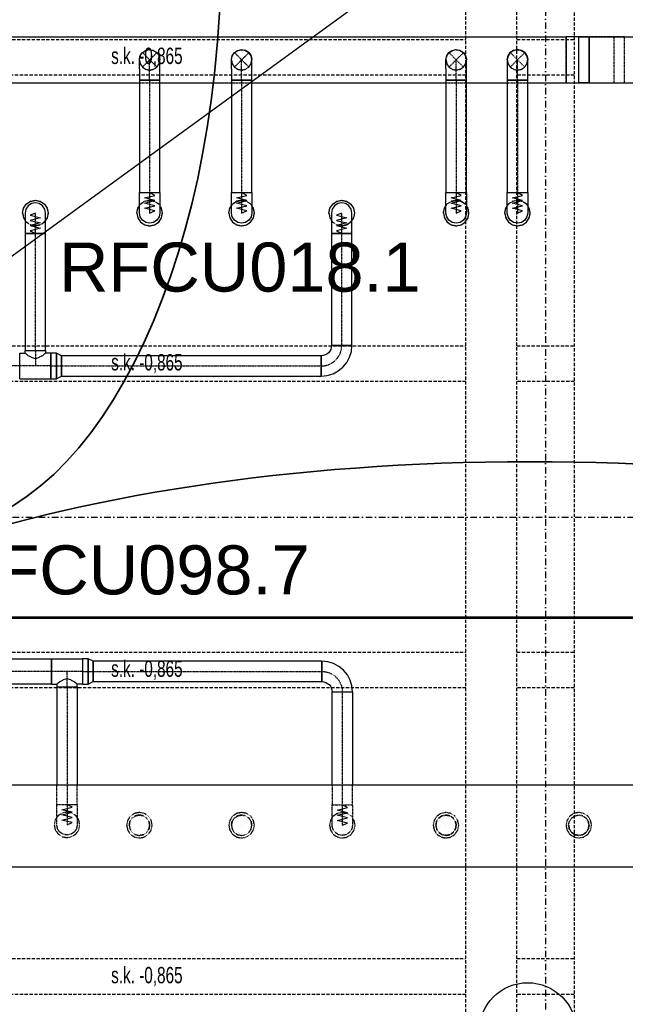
# Model space of a CAD drawing. Header units: centimetres. Extents: x -10729 to 144862, y -4437 to 43656.
# Tile 105 of 148: x 9345 to 9938, y 9923 to 10887. Entities that reach past the tile are written whole.
import ezdxf

# ---------------------------------------------------------------- set-up
doc = ezdxf.new("R2010")
doc.units = ezdxf.units.CM
doc.header["$LTSCALE"] = 0.1
for name, pattern in [('CADVENT_CENTERLINE', [9.9, 7.4, -1, 0.5, -1]), ('CADVENT_HIDDEN', [0.8, 0.25, -0.55]), ('Kondygnacja  -0_5$0$HIDDEN', [9.525, 6.35, -3.175]), ('Kondygnacja  -0_5$0$HIDDEN2', [4.7625, 3.175, -1.5875]), ('Osie rzutów$0$DASHDOT2', [12.7, 6.35, -3.175, 0, -3.175])]:
    doc.linetypes.add(name, pattern=pattern)
for name, color, linetype, lineweight in [('AU Odnośnik', 131, 'Continuous', 25), ('AU Osprzęt Siemens', 5, 'Continuous', 30), ('AU Sieć LON', 1, 'Continuous', 50), ('AU Strefa obsługiwana', 90, 'Continuous', 35)]:
    doc.layers.add(name, color=color, linetype=linetype, lineweight=lineweight)
for name, color, linetype in [('AU Szafki Klimakonwektorów', 183, 'Continuous'), ('bgde-nawiewCEN', 7, 'Continuous'), ('bgde-nawiewDETAILS', 1, 'Continuous'), ('bgde-nawiewEXP', 1, 'Continuous'), ('bgde-nawiewHIDDEN', 1, 'Continuous'), ('Kondygnacja  -0_5$0$ARCH_KONSTR_POWYŻEJ RZUTU', 8, 'Kondygnacja  -0_5$0$HIDDEN'), ('Kondygnacja  -0_5$0$ARCH_KONSTR_POWYŻEJ RZUTU_IST', 8, 'Kondygnacja  -0_5$0$HIDDEN2'), ('Osie rzutów$0$ARCH_INFO_OSIE_IST', 8, 'Osie rzutów$0$DASHDOT2'), ('Osie rzutów$0$ARCH_INFO_OSIE_OPISY_IST', 8, 'Continuous')]:
    doc.layers.add(name, color=color, linetype=linetype)
doc.styles.add('Arial', font='ARIAL.TTF')
doc.styles.add('Kondygnacja  -0_5$0$BIKTS', font='bikromsw.shx', dxfattribs={"width": 0.8})

# ---------------------------------------------------------------- blocks, each defined once
blk = doc.blocks.new('Osie rzutów')
at = {"layer": 'Osie rzutów$0$ARCH_INFO_OSIE_IST', "ltscale": 10}
for p, q in [((9860, 12510), (9860, 4623.26)), ((4436.04, 10400), (13655, 10400))]:
    blk.add_line(p, q, dxfattribs=at)
blk = doc.blocks.new('Kondygnacja  -0_5$0$konstrukcja istniejąca -0.5')
at = {"layer": 'Kondygnacja  -0_5$0$ARCH_KONSTR_POWYŻEJ RZUTU_IST', "ltscale": 10}
for points in [[(9782, 9825), (9782, 10975)], [(9832, 9825), (9832, 10975)], [(9888, 10975), (9888, 9825)], [(8738, 10567.89), (9782, 10567.89)], [(9832, 10567.89), (9888, 10567.89)], [(9782, 10532.89), (8738, 10532.89)], [(9888, 10532.89), (9832, 10532.89)], [(8738, 10267.89), (9782, 10267.89)], [(9832, 10267.89), (9888, 10267.89)], [(9782, 10232.89), (8738, 10232.89)], [(9888, 10232.89), (9832, 10232.89)], [(8738, 9967.89), (9782, 9967.89)], [(9832, 9967.89), (9888, 9967.89)], [(9782, 9932.89), (8738, 9932.89)], [(9888, 9932.89), (9832, 9932.89)]]:
    blk.add_lwpolyline(points, dxfattribs=at)
at = {"layer": 'Kondygnacja  -0_5$0$ARCH_KONSTR_POWYŻEJ RZUTU_IST', "ltscale": 10, "elevation": 0}
for points in [[(8738, 10867.89), (9782, 10867.89)], [(9832, 10867.89), (9888, 10867.89)], [(9782, 10832.89), (8738, 10832.89)], [(9888, 10832.89), (9832, 10832.89)]]:
    blk.add_lwpolyline(points, dxfattribs=at)
at = {"layer": 'Kondygnacja  -0_5$0$ARCH_KONSTR_POWYŻEJ RZUTU_IST', "style": 'Kondygnacja  -0_5$0$BIKTS', "width": 0.7}
for p in [(9434.83, 10843.75), (9434.84, 10543.75), (9434.84, 10243.75), (9434.83, 9943.75)]:
    blk.add_text('s.k. -0,865', height=16, dxfattribs=at).set_placement(p)

msp = doc.modelspace()

# ---------------------------------------------------------------- linework, layer by layer
at = {"layer": 'AU Odnośnik'}
msp.add_line((9302.596, 10630.434), (9745.836, 10953.147), dxfattribs=at)
at = {"layer": 'AU Osprzęt Siemens'}
msp.add_circle((9842.529, 9896.754), 47.533, dxfattribs=at)
at = {"layer": 'AU Sieć LON', "color": 1}
for p, q in [((9308.704, 10301.925), (10453.107, 10301.925)), ((9309.943, 10301.407), (10454.346, 10301.407))]:
    msp.add_line(p, q, dxfattribs=at)
at = {"layer": 'AU Strefa obsługiwana', "extrusion": (0, 0, -1)}
msp.add_ellipse((9253.433, 10951.805), major_axis=(0, 565.597), ratio=0.510585, start_param=-1.5707963, end_param=4.712389, dxfattribs=at)
at = {"layer": 'AU Strefa obsługiwana'}
msp.add_ellipse((9844.459, 10151.022), major_axis=(845.197, 0), ratio=0.3589101, dxfattribs=at)
at = {"layer": 'bgde-nawiewCEN', "linetype": 'CADVENT_CENTERLINE', "ltscale": 0.06}
for p, q in [((9472.52, 10827.809), (9472.52, 10847.809)), ((9562.52, 10827.809), (9562.52, 10847.809)), ((9772.52, 10827.809), (9772.52, 10847.809)), ((9832.52, 10827.809), (9832.52, 10847.809)), ((9472.52, 10827.809), (9472.52, 10717.811)), ((9562.52, 10827.809), (9562.52, 10717.811)), ((9772.52, 10827.809), (9772.52, 10717.811)), ((9832.52, 10827.809), (9832.52, 10717.811)), ((9472.52, 10717.811), (9472.52, 10715.942)), ((9472.52, 10715.942), (9472.52, 10710.831)), ((9472.52, 10710.831), (9472.52, 10708.051)), ((9562.52, 10717.811), (9562.52, 10715.942)), ((9562.52, 10715.942), (9562.52, 10710.831)), ((9562.52, 10710.831), (9562.52, 10708.051)), ((9772.52, 10717.811), (9772.52, 10715.942)), ((9772.52, 10715.942), (9772.52, 10710.831)), ((9772.52, 10710.831), (9772.52, 10708.051)), ((9832.52, 10717.811), (9832.52, 10715.942)), ((9832.52, 10715.942), (9832.52, 10710.831)), ((9832.52, 10710.831), (9832.52, 10708.051)), ((9472.52, 10708.051), (9472.52, 10705.699)), ((9472.52, 10705.699), (9472.52, 10703.737)), ((9472.52, 10703.737), (9472.52, 10702.131)), ((9472.52, 10702.131), (9472.52, 10700.846)), ((9472.52, 10700.846), (9472.52, 10699.844)), ((9562.52, 10708.051), (9562.52, 10705.699)), ((9562.52, 10705.699), (9562.52, 10703.737)), ((9562.52, 10703.737), (9562.52, 10702.131)), ((9562.52, 10702.131), (9562.52, 10700.846)), ((9562.52, 10700.846), (9562.52, 10699.844)), ((9772.52, 10708.051), (9772.52, 10705.699)), ((9772.52, 10705.699), (9772.52, 10703.737)), ((9772.52, 10703.737), (9772.52, 10702.131)), ((9772.52, 10702.131), (9772.52, 10700.846)), ((9772.52, 10700.846), (9772.52, 10699.844)), ((9832.52, 10708.051), (9832.52, 10705.699)), ((9832.52, 10705.699), (9832.52, 10703.737)), ((9832.52, 10703.737), (9832.52, 10702.131)), ((9832.52, 10702.131), (9832.52, 10700.846)), ((9832.52, 10700.846), (9832.52, 10699.844)), ((9360.651, 10697.764), (9360.651, 10697.811)), ((9360.651, 10697.651), (9360.651, 10697.764)), ((9360.651, 10697.432), (9360.651, 10697.651)), ((9360.651, 10697.071), (9360.651, 10697.432)), ((9360.651, 10696.531), (9360.651, 10697.071)), ((9360.651, 10695.779), (9360.651, 10696.531)), ((9360.651, 10694.777), (9360.651, 10695.779)), ((9360.651, 10693.491), (9360.651, 10694.777)), ((9360.651, 10691.886), (9360.651, 10693.491)), ((9360.651, 10689.924), (9360.651, 10691.886)), ((9472.52, 10699.844), (9472.52, 10699.091)), ((9472.52, 10699.091), (9472.52, 10698.552)), ((9472.52, 10698.552), (9472.52, 10698.191)), ((9472.52, 10698.191), (9472.52, 10697.971)), ((9472.52, 10697.971), (9472.52, 10697.859)), ((9472.52, 10697.859), (9472.52, 10697.811)), ((9562.52, 10699.844), (9562.52, 10699.091)), ((9562.52, 10699.091), (9562.52, 10698.552)), ((9562.52, 10698.552), (9562.52, 10698.191)), ((9562.52, 10698.191), (9562.52, 10697.971)), ((9562.52, 10697.971), (9562.52, 10697.859)), ((9562.52, 10697.859), (9562.52, 10697.811)), ((9660.475, 10697.764), (9660.475, 10697.811)), ((9660.475, 10697.651), (9660.475, 10697.764)), ((9660.475, 10697.432), (9660.475, 10697.651)), ((9660.475, 10697.071), (9660.475, 10697.432)), ((9660.475, 10696.531), (9660.475, 10697.071)), ((9660.475, 10695.779), (9660.475, 10696.531)), ((9660.475, 10694.777), (9660.475, 10695.779)), ((9660.475, 10693.491), (9660.475, 10694.777)), ((9660.475, 10691.886), (9660.475, 10693.491)), ((9660.475, 10689.924), (9660.475, 10691.886)), ((9772.52, 10699.844), (9772.52, 10699.091)), ((9772.52, 10699.091), (9772.52, 10698.552)), ((9772.52, 10698.552), (9772.52, 10698.191)), ((9772.52, 10698.191), (9772.52, 10697.971)), ((9772.52, 10697.971), (9772.52, 10697.859)), ((9772.52, 10697.859), (9772.52, 10697.811)), ((9832.52, 10699.844), (9832.52, 10699.091)), ((9832.52, 10699.091), (9832.52, 10698.552)), ((9832.52, 10698.552), (9832.52, 10698.191)), ((9832.52, 10698.191), (9832.52, 10697.971)), ((9832.52, 10697.971), (9832.52, 10697.859)), ((9832.52, 10697.859), (9832.52, 10697.811)), ((9360.651, 10687.571), (9360.651, 10689.924)), ((9360.651, 10684.792), (9360.651, 10687.571)), ((9360.651, 10679.681), (9360.651, 10684.792)), ((9660.475, 10687.571), (9660.475, 10689.924)), ((9660.475, 10684.792), (9660.475, 10687.571)), ((9660.475, 10679.681), (9660.475, 10684.792)), ((9360.651, 10677.811), (9360.651, 10679.681)), ((9360.651, 10563.134), (9360.651, 10677.811)), ((9660.475, 10677.811), (9660.475, 10679.681)), ((9660.475, 10568.134), (9660.475, 10677.811)), ((9360.651, 10563.134), (9360.651, 10548.134)), ((9345.351, 10548.134), (9331.351, 10548.134)), ((9360.651, 10548.134), (9345.351, 10548.134)), ((9375.951, 10548.134), (9360.651, 10548.134)), ((9375.951, 10548.134), (9386.251, 10548.134)), ((9386.251, 10548.134), (9640.475, 10548.134)), ((9376.342, 10249.043), (9335.704, 10249.043)), ((9391.642, 10249.043), (9376.342, 10249.043)), ((9391.642, 10234.043), (9391.642, 10249.043)), ((9406.942, 10249.043), (9391.642, 10249.043)), ((9406.942, 10249.043), (9417.242, 10249.043)), ((9417.242, 10249.043), (9641.065, 10249.043)), ((9391.642, 10234.043), (9391.642, 10118.87)), ((9661.065, 10229.043), (9661.065, 10118.477)), ((9391.642, 10118.87), (9391.642, 10117)), ((9391.642, 10117), (9391.642, 10111.889)), ((9661.065, 10118.477), (9661.065, 10116.607)), ((9661.065, 10116.607), (9661.065, 10111.496)), ((9391.642, 10111.889), (9391.642, 10109.11)), ((9391.642, 10109.11), (9391.642, 10106.757)), ((9391.642, 10106.757), (9391.642, 10104.796)), ((9391.642, 10104.796), (9391.642, 10103.19)), ((9391.642, 10103.19), (9391.642, 10101.904)), ((9661.065, 10111.496), (9661.065, 10108.717)), ((9661.065, 10108.717), (9661.065, 10106.365)), ((9661.065, 10106.365), (9661.065, 10104.403)), ((9661.065, 10104.403), (9661.065, 10102.797)), ((9661.065, 10102.797), (9661.065, 10101.511)), ((9391.642, 10101.904), (9391.642, 10100.903)), ((9391.642, 10100.903), (9391.642, 10100.15)), ((9391.642, 10100.15), (9391.642, 10099.611)), ((9391.642, 10099.611), (9391.642, 10099.249)), ((9391.642, 10099.249), (9391.642, 10099.03)), ((9391.642, 10099.03), (9391.642, 10098.917)), ((9391.642, 10098.917), (9391.642, 10098.87)), ((9661.065, 10101.511), (9661.065, 10100.51)), ((9661.065, 10100.51), (9661.065, 10099.757)), ((9661.065, 10099.757), (9661.065, 10099.218)), ((9661.065, 10099.218), (9661.065, 10098.856)), ((9661.065, 10098.856), (9661.065, 10098.637)), ((9661.065, 10098.637), (9661.065, 10098.525)), ((9661.065, 10098.525), (9661.065, 10098.477))]:
    msp.add_line(p, q, dxfattribs=at)
msp.add_arc((9640.475, 10568.134), 20, 270, 0, dxfattribs=at)
at = {"layer": 'bgde-nawiewCEN', "linetype": 'CADVENT_CENTERLINE', "ltscale": 0.06, "extrusion": (0, 0, -1)}
msp.add_arc((-9641.065, 10229.043), 20, 90, 180, dxfattribs=at)
at = {"layer": 'bgde-nawiewDETAILS', "linetype": 'CADVENT_HIDDEN'}
for p, q in [((9465.449, 10840.738), (9479.591, 10854.88)), ((9465.449, 10854.88), (9479.591, 10840.738)), ((9555.449, 10840.738), (9569.591, 10854.88)), ((9555.449, 10854.88), (9569.591, 10840.738)), ((9765.449, 10840.738), (9779.591, 10854.88)), ((9765.449, 10854.88), (9779.591, 10840.738)), ((9825.449, 10840.738), (9839.591, 10854.88)), ((9825.449, 10854.88), (9839.591, 10840.738))]:
    msp.add_line(p, q, dxfattribs=at)
at = {"layer": 'bgde-nawiewEXP', "linetype": 'Continuous'}
for points in [[(8255.953, 10870.309), (9880.098, 10870.309), (9880.098, 10825.309), (9880.098, 10825.309), (9892.508, 10825.309), (9892.508, 10870.309), (9880.098, 10870.309)], [(9902.71, 10825.309), (10047.219, 10825.309), (10047.219, 10870.309), (9949.761, 10870.309), (9949.761, 10825.309)], [(9902.71, 10825.309), (9902.71, 10870.309), (9949.761, 10870.309)], [(9462.686, 10848.21), (9463.03, 10850.961), (9464.959, 10854.353), (9465.36, 10854.665)], [(9463.281, 10851.636), (9465.449, 10854.88), (9468.693, 10857.048), (9468.27, 10856.765)], [(9463.281, 10851.636), (9465.449, 10854.88), (9467.755, 10856.421)], [(9465.85, 10855.046), (9468.038, 10856.748), (9471.8, 10857.783), (9472.305, 10857.72)], [(9468.693, 10857.048), (9472.52, 10857.809), (9475.24, 10857.268)], [(9468.693, 10857.048), (9472.52, 10857.809), (9476.347, 10857.048), (9475.848, 10857.147)], [(9472.921, 10857.643), (9475.672, 10857.299), (9479.064, 10855.371), (9479.376, 10854.969)], [(9476.347, 10857.048), (9479.591, 10854.88), (9481.132, 10852.575)], [(9476.347, 10857.048), (9479.591, 10854.88), (9481.759, 10851.636), (9482.52, 10847.809)], [(9479.757, 10854.48), (9481.46, 10852.291), (9482.494, 10848.529), (9482.431, 10848.024)], [(9552.52, 10838.92), (9552.52, 10827.809), (9572.52, 10827.809), (9572.52, 10847.809), (9571.759, 10851.636), (9569.591, 10854.88), (9566.347, 10857.048)], [(9552.52, 10838.92), (9552.52, 10847.809), (9553.281, 10851.636), (9555.449, 10854.88)], [(9552.693, 10848.227), (9553.01, 10850.9), (9554.917, 10854.304), (9555.353, 10854.648)], [(9553.173, 10851.091), (9553.281, 10851.636), (9555.449, 10854.88), (9557.687, 10856.376)], [(9555.449, 10854.88), (9558.693, 10857.048), (9562.52, 10857.809), (9566.347, 10857.048), (9565.802, 10857.156)], [(9555.867, 10855.053), (9557.981, 10856.719), (9561.736, 10857.778), (9562.288, 10857.713)], [(9558.231, 10856.739), (9558.693, 10857.048), (9562.52, 10857.809), (9565.16, 10857.284)], [(9562.938, 10857.636), (9565.611, 10857.319), (9569.015, 10855.413), (9569.359, 10854.976)], [(9566.347, 10857.048), (9569.591, 10854.88), (9571.087, 10852.642)], [(9566.347, 10857.048), (9569.591, 10854.88)], [(9569.764, 10854.462), (9571.431, 10852.348), (9572.49, 10848.593), (9572.424, 10848.041)], [(9762.675, 10848.182), (9763.058, 10851.045), (9765.017, 10854.42), (9765.37, 10854.689)], [(9763.281, 10851.636), (9765.449, 10854.88), (9768.693, 10857.048), (9768.324, 10856.801)], [(9763.281, 10851.636), (9765.449, 10854.88), (9767.851, 10856.485)], [(9765.822, 10855.035), (9768.118, 10856.788), (9771.889, 10857.789), (9772.33, 10857.73)], [(9768.693, 10857.048), (9772.52, 10857.809), (9775.353, 10857.245)], [(9768.693, 10857.048), (9772.52, 10857.809), (9776.347, 10857.048), (9775.911, 10857.135)], [(9772.893, 10857.655), (9775.756, 10857.271), (9779.131, 10855.312), (9779.401, 10854.959)], [(9776.347, 10857.048), (9779.591, 10854.88), (9781.196, 10852.478)], [(9776.347, 10857.048), (9779.591, 10854.88), (9781.759, 10851.636), (9782.52, 10847.809)], [(9779.746, 10854.507), (9781.499, 10852.211), (9782.5, 10848.44), (9782.441, 10848)], [(9822.67, 10848.17), (9823.07, 10851.078), (9825.04, 10854.446), (9825.374, 10854.699)], [(9823.2, 10851.224), (9823.281, 10851.636), (9825.449, 10854.88), (9827.89, 10856.511)], [(9825.81, 10855.03), (9828.149, 10856.803), (9831.924, 10857.791), (9832.339, 10857.734)], [(9828.345, 10856.815), (9828.693, 10857.048), (9832.52, 10857.809), (9835.399, 10857.236)], [(9832.881, 10857.66), (9835.789, 10857.26), (9839.157, 10855.289), (9839.41, 10854.955)], [(9835.936, 10857.13), (9836.347, 10857.048), (9839.591, 10854.88), (9841.222, 10852.439)], [(9839.741, 10854.519), (9841.514, 10852.18), (9842.502, 10848.406), (9842.445, 10847.99)], [(9462.52, 10838.92), (9462.52, 10827.809), (9482.52, 10827.809), (9482.52, 10847.809), (9481.759, 10851.636), (9481.476, 10852.059)], [(9462.52, 10838.92), (9462.52, 10847.809), (9463.281, 10851.636), (9463.182, 10851.137)], [(9462.52, 10847.809), (9463.061, 10850.528)], [(9552.52, 10847.809), (9553.045, 10850.449)], [(9571.45, 10852.098), (9571.759, 10851.636), (9572.52, 10847.809)], [(9762.52, 10838.92), (9762.52, 10827.809), (9782.52, 10827.809), (9782.52, 10847.809), (9781.759, 10851.636), (9781.512, 10852.005)], [(9762.52, 10838.92), (9762.52, 10847.809), (9763.281, 10851.636), (9763.195, 10851.2)], [(9762.52, 10847.809), (9763.084, 10850.642)], [(9822.52, 10847.809), (9823.093, 10850.688)], [(9841.526, 10851.985), (9841.759, 10851.636), (9842.52, 10847.809)], [(9272.52, 10825.309), (9462.52, 10825.309)], [(9482.52, 10825.309), (9552.52, 10825.309)], [(9572.52, 10825.309), (9762.52, 10825.309)], [(9782.52, 10825.309), (9822.52, 10825.309)], [(9842.52, 10825.309), (9880.098, 10825.309)], [(9348.151, 10697.811), (9349.102, 10702.595), (9351.812, 10706.65), (9355.867, 10709.36), (9360.651, 10710.311), (9365.434, 10709.36), (9369.49, 10706.65), (9372.199, 10702.595), (9373.151, 10697.811), (9372.199, 10693.028), (9370.651, 10690.71)], [(9647.975, 10697.811), (9648.927, 10702.595), (9651.636, 10706.65), (9655.692, 10709.36), (9660.475, 10710.311), (9665.259, 10709.36), (9669.314, 10706.65), (9672.024, 10702.595), (9672.975, 10697.811), (9672.024, 10693.028), (9670.475, 10690.71)], [(9460.02, 10697.811), (9460.972, 10693.028), (9463.681, 10688.973), (9467.737, 10686.263), (9472.52, 10685.311), (9477.304, 10686.263), (9481.359, 10688.973), (9484.069, 10693.028), (9485.02, 10697.811), (9484.069, 10702.595), (9482.52, 10704.913)], [(9460.02, 10697.811), (9460.972, 10702.595), (9462.52, 10704.913)], [(9550.02, 10697.811), (9550.972, 10693.028), (9553.681, 10688.973), (9557.737, 10686.263), (9562.52, 10685.311), (9567.304, 10686.263), (9571.359, 10688.973), (9574.069, 10693.028), (9575.02, 10697.811), (9574.069, 10702.595), (9572.52, 10704.913)], [(9550.02, 10697.811), (9550.972, 10702.595), (9552.52, 10704.913)], [(9760.02, 10697.811), (9760.972, 10693.028), (9763.681, 10688.973), (9767.737, 10686.263), (9772.52, 10685.311), (9777.304, 10686.263), (9781.359, 10688.973), (9784.069, 10693.028), (9785.02, 10697.811), (9784.069, 10702.595), (9782.52, 10704.913)], [(9760.02, 10697.811), (9760.972, 10702.595), (9762.52, 10704.913)], [(9820.02, 10697.811), (9820.972, 10693.028), (9823.681, 10688.973), (9827.737, 10686.263), (9832.52, 10685.311), (9837.304, 10686.263), (9841.359, 10688.973), (9844.069, 10693.028), (9845.02, 10697.811), (9844.069, 10702.595), (9842.52, 10704.913)], [(9820.02, 10697.811), (9820.972, 10702.595), (9822.52, 10704.913)], [(9348.151, 10697.811), (9349.102, 10693.028), (9350.651, 10690.71)], [(9647.975, 10697.811), (9648.927, 10693.028), (9650.475, 10690.71)], [(9345.351, 10535.634), (9345.351, 10560.634), (9350.651, 10560.634), (9350.651, 10563.134), (9370.651, 10563.134), (9370.651, 10560.634), (9369.889, 10559.873), (9369.25, 10559.682), (9367.722, 10558.154), (9365.076, 10556.973), (9364.478, 10556.374), (9360.651, 10555.235), (9356.824, 10556.374), (9356.225, 10556.973), (9353.58, 10558.154), (9352.051, 10559.682), (9351.412, 10559.873), (9350.651, 10560.634)], [(9345.351, 10535.634), (9375.951, 10535.634), (9375.951, 10560.634), (9370.651, 10560.634)], [(9376.342, 10236.543), (9376.342, 10261.543), (9406.942, 10261.543), (9406.942, 10236.543), (9401.642, 10236.543)], [(9376.342, 10236.543), (9381.642, 10236.543), (9381.642, 10234.043), (9401.642, 10234.043), (9401.642, 10236.543), (9400.881, 10237.305), (9400.241, 10237.495), (9398.713, 10239.023), (9396.067, 10240.205), (9395.469, 10240.803), (9391.642, 10241.942), (9387.815, 10240.803), (9387.217, 10240.205), (9384.571, 10239.023), (9383.042, 10237.495), (9382.403, 10237.305), (9381.642, 10236.543)], [(9381.642, 10234.043), (9381.642, 10137.759)], [(9381.642, 10234.043), (9401.642, 10234.043), (9401.642, 10137.759)], [(9651.065, 10137.759), (9651.065, 10229.043), (9671.065, 10229.043), (9671.065, 10137.759)]]:
    msp.add_lwpolyline(points, dxfattribs=at)
for points in [[(9892.508, 10825.309), (9892.508, 10870.309), (9902.71, 10870.309), (9902.71, 10825.309)], [(9822.52, 10838.92), (9822.52, 10827.809), (9842.52, 10827.809), (9842.52, 10847.809), (9841.759, 10851.636), (9839.591, 10854.88), (9836.347, 10857.048), (9832.52, 10857.809), (9828.693, 10857.048), (9825.449, 10854.88), (9823.281, 10851.636), (9822.52, 10847.809), (9822.52, 10841.951)], [(9462.52, 10827.809), (9462.52, 10717.811), (9482.52, 10717.811), (9482.52, 10827.809), (9463.281, 10827.809)], [(9552.52, 10827.809), (9552.52, 10717.811), (9572.52, 10717.811), (9572.52, 10827.809), (9553.281, 10827.809)], [(9762.52, 10827.809), (9762.52, 10717.811), (9782.52, 10717.811), (9782.52, 10827.809), (9763.281, 10827.809)], [(9822.52, 10827.809), (9822.52, 10717.811), (9842.52, 10717.811), (9842.52, 10827.809), (9823.281, 10827.809)], [(9462.52, 10697.811), (9462.52, 10717.811), (9482.52, 10717.811), (9482.52, 10697.811), (9481.759, 10693.985), (9479.591, 10690.74), (9476.347, 10688.573), (9472.52, 10687.811), (9468.693, 10688.573), (9465.449, 10690.74), (9463.281, 10693.985)], [(9552.52, 10697.811), (9552.52, 10717.811), (9572.52, 10717.811), (9572.52, 10697.811), (9571.759, 10693.985), (9569.591, 10690.74), (9566.347, 10688.573), (9562.52, 10687.811), (9558.693, 10688.573), (9555.449, 10690.74), (9553.281, 10693.985)], [(9762.52, 10697.811), (9762.52, 10717.811), (9782.52, 10717.811), (9782.52, 10697.811), (9781.759, 10693.985), (9779.591, 10690.74), (9776.347, 10688.573), (9772.52, 10687.811), (9768.693, 10688.573), (9765.449, 10690.74), (9763.281, 10693.985)], [(9822.52, 10697.811), (9822.52, 10717.811), (9842.52, 10717.811), (9842.52, 10697.811), (9841.759, 10693.985), (9839.591, 10690.74), (9836.347, 10688.573), (9832.52, 10687.811), (9828.693, 10688.573), (9825.449, 10690.74), (9823.281, 10693.985)], [(9350.651, 10691.886), (9350.651, 10677.811), (9370.651, 10677.811), (9370.651, 10697.811), (9369.889, 10701.638), (9367.722, 10704.883), (9364.478, 10707.05), (9360.651, 10707.811), (9356.824, 10707.05), (9353.58, 10704.883), (9351.412, 10701.638), (9350.651, 10697.811), (9350.651, 10693.491)], [(9650.475, 10677.811), (9670.475, 10677.811), (9670.475, 10697.811), (9669.714, 10701.638), (9667.546, 10704.883), (9664.302, 10707.05), (9660.475, 10707.811), (9656.648, 10707.05), (9653.404, 10704.883), (9651.236, 10701.638), (9650.475, 10697.811), (9650.475, 10679.681)], [(9350.651, 10563.134), (9370.651, 10563.134), (9370.651, 10677.811), (9350.651, 10677.811)], [(9650.475, 10568.134), (9670.475, 10568.134), (9670.475, 10677.811), (9650.475, 10677.811)], [(9640.475, 10538.134), (9646.328, 10538.71), (9651.956, 10540.417), (9657.142, 10543.19), (9661.688, 10546.921), (9665.419, 10551.467), (9668.192, 10556.653), (9669.899, 10562.281), (9670.475, 10568.134), (9650.475, 10568.134), (9650.283, 10566.183), (9649.714, 10564.307), (9648.79, 10562.578), (9647.546, 10561.063), (9646.031, 10559.819), (9644.302, 10558.895), (9642.426, 10558.326), (9640.475, 10558.134), (9640.475, 10538.895)], [(9375.951, 10535.634), (9381.435, 10535.634), (9381.435, 10560.634), (9375.951, 10560.634), (9375.951, 10536.585)], [(9381.435, 10535.634), (9386.251, 10538.134), (9386.251, 10558.134), (9381.435, 10560.634), (9381.435, 10536.585)], [(9386.251, 10538.134), (9640.475, 10538.134), (9640.475, 10558.134), (9386.251, 10558.134), (9386.251, 10538.895)], [(9335.704, 10236.543), (9335.704, 10261.543), (9376.342, 10261.543), (9376.342, 10236.543)], [(9406.942, 10236.543), (9412.426, 10236.543), (9412.426, 10261.543), (9406.942, 10261.543), (9406.942, 10237.495)], [(9412.426, 10236.543), (9417.242, 10239.043), (9417.242, 10259.043), (9412.426, 10261.543), (9412.426, 10237.495)], [(9417.242, 10239.043), (9641.065, 10239.043), (9641.065, 10259.043), (9417.242, 10259.043), (9417.242, 10239.805)], [(9641.065, 10239.043), (9643.016, 10238.851), (9644.892, 10238.282), (9646.621, 10237.358), (9648.136, 10236.114), (9649.38, 10234.599), (9650.304, 10232.87), (9650.873, 10230.994), (9651.065, 10229.043), (9671.065, 10229.043), (9670.488, 10234.896), (9668.781, 10240.524), (9666.009, 10245.711), (9662.278, 10250.257), (9657.732, 10253.987), (9652.545, 10256.76), (9646.918, 10258.467), (9641.065, 10259.043), (9641.065, 10239.805)], [(7011.585, 10057.759), (11187.437, 10057.759), (11187.437, 10137.759), (7011.585, 10137.759), (7011.585, 10097.759)]]:
    msp.add_lwpolyline(points, close=True, dxfattribs=at)
at = {"layer": 'bgde-nawiewEXP'}
for points in [[(9472.52, 10697.811), (9477.52, 10699.941), (9467.52, 10702.477), (9477.52, 10704.999), (9467.52, 10707.528), (9477.52, 10710.081), (9467.52, 10712.617), (9477.52, 10715.163), (9472.52, 10717.811)], [(9562.52, 10697.811), (9567.52, 10699.941), (9557.52, 10702.477), (9567.52, 10704.999), (9557.52, 10707.528), (9567.52, 10710.081), (9557.52, 10712.617), (9567.52, 10715.163), (9562.52, 10717.811)], [(9772.52, 10697.811), (9777.52, 10699.941), (9767.52, 10702.477), (9777.52, 10704.999), (9767.52, 10707.528), (9777.52, 10710.081), (9767.52, 10712.617), (9777.52, 10715.163), (9772.52, 10717.811)], [(9832.52, 10697.811), (9837.52, 10699.941), (9827.52, 10702.477), (9837.52, 10704.999), (9827.52, 10707.528), (9837.52, 10710.081), (9827.52, 10712.617), (9837.52, 10715.163), (9832.52, 10717.811)], [(9360.651, 10697.811), (9355.651, 10695.682), (9365.651, 10693.146), (9355.651, 10690.623), (9365.651, 10688.095), (9355.651, 10685.542), (9365.651, 10683.006), (9355.651, 10680.46), (9360.651, 10677.811)], [(9660.475, 10697.811), (9655.475, 10695.682), (9665.475, 10693.146), (9655.475, 10690.623), (9665.475, 10688.095), (9655.475, 10685.542), (9665.475, 10683.006), (9655.475, 10680.46), (9660.475, 10677.811)]]:
    msp.add_lwpolyline(points, dxfattribs=at)
at = {"layer": 'bgde-nawiewHIDDEN', "linetype": 'CADVENT_HIDDEN'}
for points in [[(9880.098, 10825.309), (9880.098, 10870.309), (9880.098, 10870.309)], [(9892.508, 10825.309), (9927.149, 10825.309), (9927.149, 10870.309), (9892.508, 10870.309)], [(9902.71, 10825.309), (9937.351, 10825.309), (9937.351, 10870.309), (9902.71, 10870.309)], [(9465.36, 10854.665), (9465.85, 10855.046)], [(9467.755, 10856.421), (9468.27, 10856.765)], [(9472.305, 10857.72), (9472.921, 10857.643)], [(9475.24, 10857.268), (9475.848, 10857.147)], [(9479.376, 10854.969), (9479.757, 10854.48)], [(9555.353, 10854.648), (9555.867, 10855.053)], [(9557.687, 10856.376), (9558.231, 10856.739)], [(9562.288, 10857.713), (9562.938, 10857.636)], [(9565.16, 10857.284), (9565.802, 10857.156)], [(9569.359, 10854.976), (9569.764, 10854.462)], [(9765.37, 10854.689), (9765.822, 10855.035)], [(9767.851, 10856.485), (9768.324, 10856.801)], [(9772.33, 10857.73), (9772.893, 10857.655)], [(9775.353, 10857.245), (9775.911, 10857.135)], [(9779.401, 10854.959), (9779.746, 10854.507)], [(9825.374, 10854.699), (9825.81, 10855.03)], [(9827.89, 10856.511), (9828.345, 10856.815)], [(9832.339, 10857.734), (9832.881, 10857.66)], [(9835.399, 10857.236), (9835.936, 10857.13)], [(9839.41, 10854.955), (9839.741, 10854.519)], [(9462.52, 10847.809), (9463.281, 10843.982), (9465.449, 10840.738), (9468.693, 10838.57), (9472.52, 10837.809), (9476.347, 10838.57), (9479.591, 10840.738), (9481.759, 10843.982), (9482.52, 10847.809)], [(9462.546, 10847.089), (9462.686, 10848.21)], [(9462.546, 10847.089), (9463.581, 10843.327), (9465.977, 10840.247), (9469.368, 10838.319), (9473.24, 10837.835), (9477.002, 10838.87), (9480.082, 10841.265), (9482.011, 10844.657), (9482.431, 10848.024)], [(9463.061, 10850.528), (9463.182, 10851.137)], [(9481.132, 10852.575), (9481.476, 10852.059)], [(9552.52, 10847.809), (9553.281, 10843.982), (9555.449, 10840.738), (9558.693, 10838.57), (9562.52, 10837.809), (9566.347, 10838.57), (9569.591, 10840.738), (9571.759, 10843.982), (9572.52, 10847.809)], [(9552.551, 10847.025), (9552.693, 10848.227)], [(9552.551, 10847.025), (9553.61, 10843.27), (9556.025, 10840.206), (9559.429, 10838.299), (9563.304, 10837.84), (9567.059, 10838.899), (9570.124, 10841.314), (9572.031, 10844.718), (9572.424, 10848.041)], [(9553.045, 10850.449), (9553.173, 10851.091)], [(9571.087, 10852.642), (9571.45, 10852.098)], [(9762.52, 10847.809), (9763.281, 10843.982), (9765.449, 10840.738), (9768.693, 10838.57), (9772.52, 10837.809), (9776.347, 10838.57), (9779.591, 10840.738), (9781.759, 10843.982), (9782.52, 10847.809)], [(9762.54, 10847.178), (9762.675, 10848.182)], [(9762.54, 10847.178), (9763.541, 10843.407), (9765.91, 10840.306), (9769.284, 10838.347), (9773.151, 10837.829), (9776.923, 10838.83), (9780.024, 10841.198), (9781.982, 10844.573), (9782.441, 10848)], [(9763.084, 10850.642), (9763.195, 10851.2)], [(9781.196, 10852.478), (9781.512, 10852.005)], [(9822.52, 10847.809), (9823.281, 10843.982), (9825.449, 10840.738), (9828.693, 10838.57), (9832.52, 10837.809), (9836.347, 10838.57), (9839.591, 10840.738), (9841.759, 10843.982), (9842.52, 10847.809)], [(9822.538, 10847.212), (9822.67, 10848.17)], [(9822.538, 10847.212), (9823.526, 10843.438), (9825.884, 10840.329), (9829.251, 10838.358), (9833.117, 10837.827), (9836.891, 10838.815), (9840.001, 10841.172), (9841.971, 10844.54), (9842.445, 10847.99)], [(9823.093, 10850.688), (9823.2, 10851.224)], [(9841.222, 10852.439), (9841.526, 10851.985)], [(9462.52, 10825.309), (9482.52, 10825.309)], [(9552.52, 10825.309), (9572.52, 10825.309)], [(9762.52, 10825.309), (9782.52, 10825.309)], [(9822.52, 10825.309), (9842.52, 10825.309)], [(9880.098, 10825.309), (9880.098, 10825.309)], [(9348.151, 10697.811), (9349.102, 10702.595), (9351.812, 10706.65), (9355.867, 10709.36), (9360.651, 10710.311), (9365.434, 10709.36), (9369.49, 10706.65), (9372.199, 10702.595), (9373.151, 10697.811), (9372.199, 10693.028), (9369.49, 10688.973), (9365.434, 10686.263), (9360.651, 10685.311), (9355.867, 10686.263), (9351.812, 10688.973), (9355.867, 10686.263), (9360.651, 10685.311), (9365.434, 10686.263), (9369.49, 10688.973), (9370.651, 10690.71)], [(9460.02, 10697.811), (9460.972, 10693.028), (9463.681, 10688.973), (9467.737, 10686.263), (9472.52, 10685.311), (9477.304, 10686.263), (9481.359, 10688.973), (9484.069, 10693.028), (9485.02, 10697.811), (9484.069, 10702.595), (9481.359, 10706.65), (9477.304, 10709.36), (9472.52, 10710.311), (9467.737, 10709.36), (9463.681, 10706.65), (9462.52, 10704.913)], [(9460.02, 10697.811), (9460.972, 10702.595), (9463.681, 10706.65), (9467.737, 10709.36), (9472.52, 10710.311), (9477.304, 10709.36), (9481.359, 10706.65), (9482.52, 10704.913)], [(9550.02, 10697.811), (9550.972, 10693.028), (9553.681, 10688.973), (9557.737, 10686.263), (9562.52, 10685.311), (9567.304, 10686.263), (9571.359, 10688.973), (9574.069, 10693.028), (9575.02, 10697.811), (9574.069, 10702.595), (9571.359, 10706.65), (9567.304, 10709.36), (9562.52, 10710.311), (9557.737, 10709.36), (9553.681, 10706.65), (9552.52, 10704.913)], [(9550.02, 10697.811), (9550.972, 10702.595), (9553.681, 10706.65), (9557.737, 10709.36), (9562.52, 10710.311), (9567.304, 10709.36), (9571.359, 10706.65), (9572.52, 10704.913)], [(9647.975, 10697.811), (9648.927, 10702.595), (9651.636, 10706.65), (9655.692, 10709.36), (9660.475, 10710.311), (9665.259, 10709.36), (9669.314, 10706.65), (9672.024, 10702.595), (9672.975, 10697.811), (9672.024, 10693.028), (9669.314, 10688.973), (9665.259, 10686.263), (9660.475, 10685.311), (9655.692, 10686.263), (9651.636, 10688.973), (9655.692, 10686.263), (9660.475, 10685.311), (9665.259, 10686.263), (9669.314, 10688.973), (9670.475, 10690.71)], [(9760.02, 10697.811), (9760.972, 10693.028), (9763.681, 10688.973), (9767.737, 10686.263), (9772.52, 10685.311), (9777.304, 10686.263), (9781.359, 10688.973), (9784.069, 10693.028), (9785.02, 10697.811), (9784.069, 10702.595), (9781.359, 10706.65), (9777.304, 10709.36), (9772.52, 10710.311), (9767.737, 10709.36), (9763.681, 10706.65), (9762.52, 10704.913)], [(9760.02, 10697.811), (9760.972, 10702.595), (9763.681, 10706.65), (9767.737, 10709.36), (9772.52, 10710.311), (9777.304, 10709.36), (9781.359, 10706.65), (9782.52, 10704.913)], [(9820.02, 10697.811), (9820.972, 10693.028), (9823.681, 10688.973), (9827.737, 10686.263), (9832.52, 10685.311), (9837.304, 10686.263), (9841.359, 10688.973), (9844.069, 10693.028), (9845.02, 10697.811), (9844.069, 10702.595), (9841.359, 10706.65), (9837.304, 10709.36), (9832.52, 10710.311), (9827.737, 10709.36), (9823.681, 10706.65), (9822.52, 10704.913)], [(9820.02, 10697.811), (9820.972, 10702.595), (9823.681, 10706.65), (9827.737, 10709.36), (9832.52, 10710.311), (9837.304, 10709.36), (9841.359, 10706.65), (9842.52, 10704.913)], [(9348.151, 10697.811), (9349.102, 10693.028), (9351.812, 10688.973), (9350.651, 10690.71)], [(9647.975, 10697.811), (9648.927, 10693.028), (9651.636, 10688.973), (9650.475, 10690.71)], [(9381.642, 10118.87), (9401.642, 10118.87), (9401.642, 10137.759)], [(9381.642, 10118.87), (9381.642, 10137.759)], [(9651.065, 10137.759), (9651.065, 10118.477), (9671.065, 10118.477), (9671.065, 10137.759)], [(9452.52, 10098.477), (9453.281, 10102.304), (9455.449, 10105.548), (9458.693, 10107.716), (9462.52, 10108.477), (9466.347, 10107.716)], [(9466.347, 10107.716), (9462.52, 10108.477)], [(9466.347, 10107.716), (9469.591, 10105.548)], [(9469.591, 10105.548), (9466.347, 10107.716)], [(9469.591, 10105.548), (9471.759, 10102.304), (9472.52, 10098.477), (9471.759, 10094.65), (9469.591, 10091.406), (9466.347, 10089.238)], [(9552.52, 10098.477), (9553.281, 10102.304), (9555.449, 10105.548), (9558.693, 10107.716), (9562.52, 10108.477), (9566.347, 10107.716), (9569.591, 10105.548)], [(9569.591, 10105.548), (9566.347, 10107.716)], [(9569.591, 10105.548), (9571.759, 10102.304)], [(9571.759, 10102.304), (9569.591, 10105.548)], [(9752.52, 10098.477), (9753.281, 10102.304), (9755.449, 10105.548)], [(9755.449, 10105.548), (9753.281, 10102.304)], [(9758.693, 10107.716), (9762.52, 10108.477), (9766.347, 10107.716), (9769.591, 10105.548), (9771.759, 10102.304), (9772.52, 10098.477), (9771.759, 10094.65), (9769.591, 10091.406), (9766.347, 10089.238), (9762.52, 10088.477), (9758.693, 10089.238), (9755.449, 10091.406)], [(9755.449, 10105.548), (9758.693, 10107.716)], [(9758.693, 10107.716), (9755.449, 10105.548)], [(9882.52, 10098.477), (9883.281, 10102.304), (9885.449, 10105.548), (9888.693, 10107.716), (9892.52, 10108.477), (9896.347, 10107.716)], [(9896.347, 10107.716), (9892.52, 10108.477)], [(9896.347, 10107.716), (9899.591, 10105.548), (9901.759, 10102.304)], [(9901.759, 10102.304), (9899.591, 10105.548)], [(9452.52, 10098.477), (9453.281, 10094.65), (9455.449, 10091.406), (9458.693, 10089.238), (9462.52, 10088.477), (9466.347, 10089.238)], [(9552.52, 10098.477), (9553.281, 10094.65), (9555.449, 10091.406), (9558.693, 10089.238), (9562.52, 10088.477), (9566.347, 10089.238), (9569.591, 10091.406)], [(9569.591, 10091.406), (9571.759, 10094.65)], [(9571.759, 10094.65), (9569.591, 10091.406)], [(9571.759, 10094.65), (9572.52, 10098.477), (9571.759, 10102.304)], [(9571.759, 10102.304), (9572.52, 10098.477)], [(9752.52, 10098.477), (9753.281, 10094.65), (9755.449, 10091.406)], [(9755.449, 10091.406), (9753.281, 10094.65)], [(9882.52, 10098.477), (9883.281, 10094.65), (9885.449, 10091.406), (9888.693, 10089.238), (9892.52, 10088.477), (9896.347, 10089.238)], [(9896.347, 10089.238), (9899.591, 10091.406), (9901.759, 10094.65)], [(9901.759, 10094.65), (9899.591, 10091.406)], [(9901.759, 10094.65), (9902.52, 10098.477), (9901.759, 10102.304)], [(9901.759, 10102.304), (9902.52, 10098.477)], [(9466.347, 10089.238), (9462.52, 10088.477)], [(9466.347, 10089.238), (9469.591, 10091.406)], [(9569.591, 10091.406), (9566.347, 10089.238)], [(9755.449, 10091.406), (9758.693, 10089.238)], [(9896.347, 10089.238), (9892.52, 10088.477)]]:
    msp.add_lwpolyline(points, dxfattribs=at)
for points in [[(9381.642, 10099.611), (9381.642, 10118.87), (9401.642, 10118.87), (9401.642, 10098.87), (9400.881, 10095.043), (9398.713, 10091.799), (9395.469, 10089.631), (9391.642, 10088.87), (9387.815, 10089.631), (9384.571, 10091.799), (9382.403, 10095.043), (9381.642, 10098.87), (9381.642, 10099.249)], [(9651.065, 10098.477), (9651.065, 10118.477), (9671.065, 10118.477), (9671.065, 10098.477), (9670.304, 10094.65), (9668.136, 10091.406), (9664.892, 10089.238), (9661.065, 10088.477), (9657.238, 10089.238), (9653.994, 10091.406), (9651.826, 10094.65)], [(9379.142, 10098.87), (9380.093, 10094.086), (9382.803, 10090.031), (9386.858, 10087.322), (9391.642, 10086.37), (9396.425, 10087.322), (9400.481, 10090.031), (9403.19, 10094.086), (9404.142, 10098.87), (9403.19, 10103.654), (9400.481, 10107.709), (9396.425, 10110.419), (9391.642, 10111.37), (9386.858, 10110.419), (9382.803, 10107.709), (9380.093, 10103.654)], [(9379.142, 10098.87), (9380.093, 10094.086), (9382.803, 10090.031), (9386.858, 10087.322), (9391.642, 10086.37), (9396.425, 10087.322), (9400.481, 10090.031), (9403.19, 10094.086), (9404.142, 10098.87), (9403.19, 10103.654), (9400.481, 10107.709), (9396.425, 10110.419), (9391.642, 10111.37), (9386.858, 10110.419), (9382.803, 10107.709), (9380.093, 10103.654)], [(9450.02, 10098.477), (9450.972, 10093.694), (9453.681, 10089.638), (9457.737, 10086.929), (9462.52, 10085.977), (9467.304, 10086.929), (9471.359, 10089.638), (9474.069, 10093.694), (9475.02, 10098.477), (9474.069, 10103.261), (9471.359, 10107.316), (9467.304, 10110.026), (9462.52, 10110.977), (9457.737, 10110.026), (9453.681, 10107.316), (9450.972, 10103.261)], [(9450.02, 10098.477), (9450.972, 10093.694), (9453.681, 10089.638), (9457.737, 10086.929), (9462.52, 10085.977), (9467.304, 10086.929), (9471.359, 10089.638), (9474.069, 10093.694), (9475.02, 10098.477), (9474.069, 10103.261), (9471.359, 10107.316), (9467.304, 10110.026), (9462.52, 10110.977), (9457.737, 10110.026), (9453.681, 10107.316), (9450.972, 10103.261)], [(9452.52, 10098.477), (9453.281, 10094.65), (9455.449, 10091.406), (9458.693, 10089.238), (9462.52, 10088.477), (9466.347, 10089.238), (9469.591, 10091.406), (9471.759, 10094.65), (9472.52, 10098.477), (9471.759, 10102.304), (9469.591, 10105.548), (9466.347, 10107.716), (9462.52, 10108.477), (9458.693, 10107.716), (9455.449, 10105.548), (9453.281, 10102.304)], [(9550.02, 10098.477), (9550.972, 10093.694), (9553.681, 10089.638), (9557.737, 10086.929), (9562.52, 10085.977), (9567.304, 10086.929), (9571.359, 10089.638), (9574.069, 10093.694), (9575.02, 10098.477), (9574.069, 10103.261), (9571.359, 10107.316), (9567.304, 10110.026), (9562.52, 10110.977), (9557.737, 10110.026), (9553.681, 10107.316), (9550.972, 10103.261)], [(9550.02, 10098.477), (9550.972, 10093.694), (9553.681, 10089.638), (9557.737, 10086.929), (9562.52, 10085.977), (9567.304, 10086.929), (9571.359, 10089.638), (9574.069, 10093.694), (9575.02, 10098.477), (9574.069, 10103.261), (9571.359, 10107.316), (9567.304, 10110.026), (9562.52, 10110.977), (9557.737, 10110.026), (9553.681, 10107.316), (9550.972, 10103.261)], [(9552.52, 10098.477), (9553.281, 10094.65), (9555.449, 10091.406), (9558.693, 10089.238), (9562.52, 10088.477), (9566.347, 10089.238), (9569.591, 10091.406), (9571.759, 10094.65), (9572.52, 10098.477), (9571.759, 10102.304), (9569.591, 10105.548), (9566.347, 10107.716), (9562.52, 10108.477), (9558.693, 10107.716), (9555.449, 10105.548), (9553.281, 10102.304)], [(9648.565, 10098.477), (9649.516, 10093.694), (9652.226, 10089.638), (9656.281, 10086.929), (9661.065, 10085.977), (9665.848, 10086.929), (9669.904, 10089.638), (9672.613, 10093.694), (9673.565, 10098.477), (9672.613, 10103.261), (9669.904, 10107.316), (9665.848, 10110.026), (9661.065, 10110.977), (9656.281, 10110.026), (9652.226, 10107.316), (9649.516, 10103.261)], [(9648.565, 10098.477), (9649.516, 10093.694), (9652.226, 10089.638), (9656.281, 10086.929), (9661.065, 10085.977), (9665.848, 10086.929), (9669.904, 10089.638), (9672.613, 10093.694), (9673.565, 10098.477), (9672.613, 10103.261), (9669.904, 10107.316), (9665.848, 10110.026), (9661.065, 10110.977), (9656.281, 10110.026), (9652.226, 10107.316), (9649.516, 10103.261)], [(9750.02, 10098.477), (9750.972, 10093.694), (9753.681, 10089.638), (9757.737, 10086.929), (9762.52, 10085.977), (9767.304, 10086.929), (9771.359, 10089.638), (9774.069, 10093.694), (9775.02, 10098.477), (9774.069, 10103.261), (9771.359, 10107.316), (9767.304, 10110.026), (9762.52, 10110.977), (9757.737, 10110.026), (9753.681, 10107.316), (9750.972, 10103.261)], [(9750.02, 10098.477), (9750.972, 10093.694), (9753.681, 10089.638), (9757.737, 10086.929), (9762.52, 10085.977), (9767.304, 10086.929), (9771.359, 10089.638), (9774.069, 10093.694), (9775.02, 10098.477), (9774.069, 10103.261), (9771.359, 10107.316), (9767.304, 10110.026), (9762.52, 10110.977), (9757.737, 10110.026), (9753.681, 10107.316), (9750.972, 10103.261)], [(9752.52, 10098.477), (9753.281, 10094.65), (9755.449, 10091.406), (9758.693, 10089.238), (9762.52, 10088.477), (9766.347, 10089.238), (9769.591, 10091.406), (9771.759, 10094.65), (9772.52, 10098.477), (9771.759, 10102.304), (9769.591, 10105.548), (9766.347, 10107.716), (9762.52, 10108.477), (9758.693, 10107.716), (9755.449, 10105.548), (9753.281, 10102.304)], [(9880.02, 10098.477), (9880.972, 10093.694), (9883.681, 10089.638), (9887.737, 10086.929), (9892.52, 10085.977), (9897.304, 10086.929), (9901.359, 10089.638), (9904.069, 10093.694), (9905.02, 10098.477), (9904.069, 10103.261), (9901.359, 10107.316), (9897.304, 10110.026), (9892.52, 10110.977), (9887.737, 10110.026), (9883.681, 10107.316), (9880.972, 10103.261)], [(9880.02, 10098.477), (9880.972, 10093.694), (9883.681, 10089.638), (9887.737, 10086.929), (9892.52, 10085.977), (9897.304, 10086.929), (9901.359, 10089.638), (9904.069, 10093.694), (9905.02, 10098.477), (9904.069, 10103.261), (9901.359, 10107.316), (9897.304, 10110.026), (9892.52, 10110.977), (9887.737, 10110.026), (9883.681, 10107.316), (9880.972, 10103.261)], [(9882.52, 10098.477), (9883.281, 10102.304), (9885.449, 10105.548), (9888.693, 10107.716), (9892.52, 10108.477), (9896.347, 10107.716), (9899.591, 10105.548), (9901.759, 10102.304), (9902.52, 10098.477), (9901.759, 10094.65), (9899.591, 10091.406), (9896.347, 10089.238), (9892.52, 10088.477), (9888.693, 10089.238), (9885.449, 10091.406), (9883.281, 10094.65)]]:
    msp.add_lwpolyline(points, close=True, dxfattribs=at)
at = {"layer": 'bgde-nawiewHIDDEN'}
for points in [[(9391.642, 10098.87), (9396.642, 10101), (9386.642, 10103.536), (9396.642, 10106.058), (9386.642, 10108.586), (9396.642, 10111.14), (9386.642, 10113.676), (9396.642, 10116.222), (9391.642, 10118.87)], [(9661.065, 10098.477), (9666.065, 10100.607), (9656.065, 10103.143), (9666.065, 10105.665), (9656.065, 10108.194), (9666.065, 10110.747), (9656.065, 10113.283), (9666.065, 10115.829), (9661.065, 10118.477)], [(9462.52, 10098.477), (9462.52, 10098.477)], [(9562.52, 10098.477), (9562.52, 10098.477)], [(9762.52, 10098.477), (9762.52, 10098.477)], [(9892.52, 10098.477), (9892.52, 10098.477)]]:
    msp.add_lwpolyline(points, dxfattribs=at)

# ---------------------------------------------------------------- block references
at = {"layer": 'Kondygnacja  -0_5$0$ARCH_KONSTR_POWYŻEJ RZUTU'}
msp.add_blockref('Kondygnacja  -0_5$0$konstrukcja istniejąca -0.5', (0, 0), dxfattribs=at)
at = {"layer": 'Osie rzutów$0$ARCH_INFO_OSIE_OPISY_IST'}
msp.add_blockref('Osie rzutów', (0, 0), dxfattribs=at)

# ---------------------------------------------------------------- texts
at = {"layer": 'AU Szafki Klimakonwektorów', "char_height": 48, "width": 1074.22285, "attachment_point": 1, "style": 'Arial'}
for s, insert in [('RFCU018.1', (9383.791, 10668.927)), ('RFCU098.7', (9275.109, 10372.463))]:
    msp.add_mtext(s, dxfattribs=dict(at, insert=insert))

doc.saveas('drawing.dxf')
